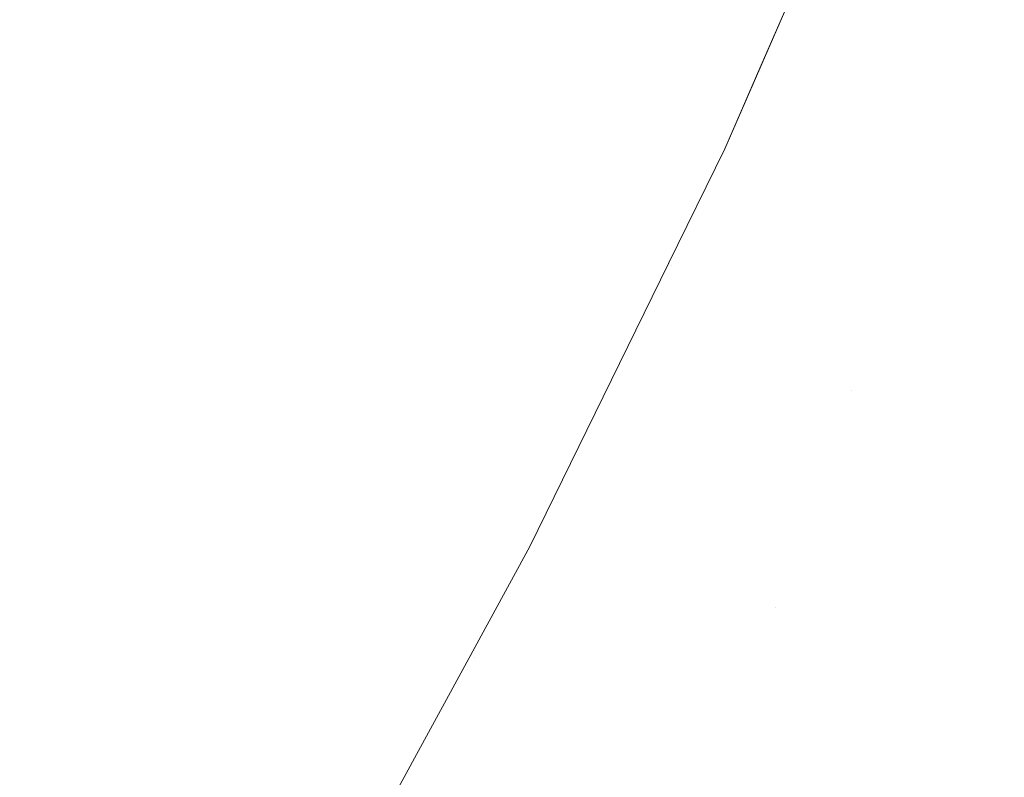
# Model space of a CAD drawing. Header units: centimetres. Extents: x -21.6 to 22.7, y 4.2 to 6.
# Tile 210 of 256: x 7.8003 to 7.8207, y 4.5898 to 4.6055. Entities that reach past the tile are written whole.
import ezdxf

# ---------------------------------------------------------------- set-up
doc = ezdxf.new("R2010")
doc.units = ezdxf.units.CM
doc.header["$LTSCALE"] = 2.54
doc.layers.add('Lucido design-1', color=7, linetype='Continuous')

# ---------------------------------------------------------------- blocks, each defined once
blk = doc.blocks.new('Gruppo-3-1')
at = {"color": 7, "linetype": 'Continuous', "lineweight": 9}
blk.add_3dface([(-21.503423, 5.900212, -2276.22217), (-21.503423, 4.300212, -2276.22217), (22.630348, 4.300212, -2276.22217), (22.630348, 5.900212, -2276.22217)], dxfattribs=at)
for points, invisible_edges in [([(22.630348, 5.900212, -2277.02217), (22.630348, 4.300212, -2277.02217), (7.686575, 4.400896, -2277.02217), (7.695257, 4.401786, -2277.02217)], 10), ([(22.630348, 5.900212, -2277.02217), (7.695257, 4.401786, -2277.02217), (7.700788, 4.402588, -2277.02217)], 9), ([(7.700788, 4.402588, -2277.02217), (7.70392, 4.403043, -2277.02217), (22.630348, 5.900212, -2277.02217)], 10), ([(22.630348, 5.900212, -2277.02217), (7.70392, 4.403043, -2277.02217), (7.712563, 4.404668, -2277.02217)], 9), ([(22.630348, 5.900212, -2277.02217), (7.712563, 4.404668, -2277.02217), (7.721183, 4.406664, -2277.02217)], 9), ([(22.630348, 5.900212, -2277.02217), (7.721183, 4.406664, -2277.02217), (7.729779, 4.409037, -2277.02217)], 9), ([(22.630348, 5.900212, -2277.02217), (7.729779, 4.409037, -2277.02217), (7.738348, 4.411789, -2277.02217)], 9), ([(22.630348, 5.900212, -2277.02217), (7.738348, 4.411789, -2277.02217), (7.746887, 4.414929, -2277.02217)], 9), ([(22.630348, 5.900212, -2277.02217), (7.746887, 4.414929, -2277.02217), (7.755389, 4.418463, -2277.02217)], 9), ([(22.630348, 5.900212, -2277.02217), (7.755389, 4.418463, -2277.02217), (7.760056, 4.420633, -2277.02217)], 9), ([(7.760056, 4.420633, -2277.02217), (7.763851, 4.422398, -2277.02217), (22.630348, 5.900212, -2277.02217)], 10), ([(22.630348, 5.900212, -2277.02217), (7.763851, 4.422398, -2277.02217), (7.772266, 4.426742, -2277.02217)], 9), ([(22.630348, 5.900212, -2277.02217), (7.772266, 4.426742, -2277.02217), (7.780626, 4.431505, -2277.02217)], 9), ([(22.630348, 5.900212, -2277.02217), (7.780626, 4.431505, -2277.02217), (7.788922, 4.436696, -2277.02217)], 9), ([(22.630348, 5.900212, -2277.02217), (7.788922, 4.436696, -2277.02217), (7.797144, 4.442325, -2277.02217)], 9), ([(22.630348, 5.900212, -2277.02217), (7.797144, 4.442325, -2277.02217), (7.80528, 4.4484, -2277.02217)], 9), ([(22.630348, 5.900212, -2277.02217), (7.80528, 4.4484, -2277.02217), (7.811701, 4.453619, -2277.02217)], 9), ([(7.811701, 4.453619, -2277.02217), (7.813317, 4.454932, -2277.02217), (22.630348, 5.900212, -2277.02217)], 10), ([(22.630348, 5.900212, -2277.02217), (7.813317, 4.454932, -2277.02217), (7.821238, 4.46193, -2277.02217)], 9), ([(7.805756, 4.605988, -2276.676241), (7.807541, 4.60982, -2276.676241), (7.808366, 4.609279, -2276.678496), (7.80657, 4.605424, -2276.678496)], 15), ([(7.815908, 4.609502, -2276.701649), (7.816247, 4.609291, -2276.703974), (7.814475, 4.605271, -2276.703974), (7.81414, 4.605491, -2276.701649)], 15), ([(7.802062, 4.608547, -2276.667449), (7.800229, 4.604819, -2276.667449), (7.799213, 4.605562, -2276.665321), (7.801031, 4.609261, -2276.665321)], 15), ([(7.80657, 4.605424, -2276.678496), (7.808366, 4.609279, -2276.678496), (7.809146, 4.608767, -2276.680769), (7.80734, 4.604891, -2276.680769)], 15), ([(7.814767, 4.605079, -2276.706291), (7.814475, 4.605271, -2276.703974), (7.816247, 4.609291, -2276.703974), (7.816543, 4.609108, -2276.706291)], 15), ([(7.816543, 4.609108, -2276.706291), (7.816797, 4.60895, -2276.7086), (7.815018, 4.604915, -2276.7086), (7.814767, 4.605079, -2276.706291)], 15), ([(7.815228, 4.604777, -2276.710899), (7.815018, 4.604915, -2276.7086), (7.816797, 4.60895, -2276.7086), (7.81701, 4.608818, -2276.710899)], 15), ([(7.80734, 4.604891, -2276.680769), (7.809146, 4.608767, -2276.680769), (7.80988, 4.608285, -2276.683058), (7.808065, 4.604388, -2276.683058)], 15), ([(7.81701, 4.608818, -2276.710899), (7.817182, 4.608711, -2276.713185), (7.815398, 4.604666, -2276.713185), (7.815228, 4.604777, -2276.710899)], 15), ([(7.815529, 4.60458, -2276.715456), (7.815398, 4.604666, -2276.713185), (7.817182, 4.608711, -2276.713185), (7.817314, 4.608629, -2276.715456)], 15), ([(7.817314, 4.608629, -2276.715456), (7.817407, 4.608572, -2276.717712), (7.815621, 4.60452, -2276.717712), (7.815529, 4.60458, -2276.715456)], 15), ([(7.80305, 4.607862, -2276.669608), (7.801203, 4.604107, -2276.669608), (7.800229, 4.604819, -2276.667449), (7.802062, 4.608547, -2276.667449)], 15), ([(7.817518, 4.608503, -2276.925344), (7.81573, 4.604448, -2276.925344), (7.814933, 4.602813, -2276.92217), (7.817439, 4.608544, -2276.92217)], 11), ([(7.817439, 4.608544, -2276.92217), (7.814933, 4.602813, -2276.92217), (7.815664, 4.604485, -2276.72217), (7.817439, 4.608544, -2276.72217)], 10), ([(7.815675, 4.604484, -2276.71995), (7.815621, 4.60452, -2276.717712), (7.817407, 4.608572, -2276.717712)], 11), ([(7.817439, 4.608544, -2276.72217), (7.815664, 4.604485, -2276.72217), (7.815675, 4.604484, -2276.71995)], 10), ([(7.817407, 4.608572, -2276.717712), (7.817439, 4.608544, -2276.72217), (7.815675, 4.604484, -2276.71995)], 11), ([(7.817634, 4.608431, -2276.928615), (7.815845, 4.604372, -2276.928615), (7.81573, 4.604448, -2276.925344), (7.817518, 4.608503, -2276.925344)], 15), ([(7.817837, 4.608305, -2276.931982), (7.816045, 4.604241, -2276.931982), (7.815845, 4.604372, -2276.928615), (7.817634, 4.608431, -2276.928615)], 15), ([(7.808065, 4.604388, -2276.683058), (7.80988, 4.608285, -2276.683058), (7.81057, 4.607833, -2276.68536), (7.808746, 4.603917, -2276.68536)], 15), ([(7.818134, 4.60812, -2276.935444), (7.816339, 4.604048, -2276.935444), (7.816045, 4.604241, -2276.931982), (7.817837, 4.608305, -2276.931982)], 15), ([(7.818534, 4.607872, -2276.938998), (7.816734, 4.603789, -2276.938998), (7.816339, 4.604048, -2276.935444), (7.818134, 4.60812, -2276.935444)], 15), ([(7.803996, 4.607207, -2276.671794), (7.802136, 4.603425, -2276.671794), (7.801203, 4.604107, -2276.669608), (7.80305, 4.607862, -2276.669608)], 15), ([(7.808746, 4.603917, -2276.68536), (7.81057, 4.607833, -2276.68536), (7.811214, 4.60741, -2276.687674), (7.809381, 4.603476, -2276.687674)], 15), ([(7.819045, 4.607555, -2276.942641), (7.817238, 4.603458, -2276.942641), (7.816734, 4.603789, -2276.938998), (7.818534, 4.607872, -2276.938998)], 15), ([(7.809381, 4.603476, -2276.687674), (7.811214, 4.60741, -2276.687674), (7.811813, 4.607017, -2276.689995), (7.809973, 4.603067, -2276.689995)], 15), ([(7.819675, 4.607164, -2276.946366), (7.817862, 4.603049, -2276.946366), (7.817238, 4.603458, -2276.942641), (7.819045, 4.607555, -2276.942641)], 15), ([(7.804898, 4.606582, -2276.674006), (7.803025, 4.602775, -2276.674006), (7.802136, 4.603425, -2276.671794), (7.803996, 4.607207, -2276.671794)], 15), ([(7.81052, 4.602688, -2276.692323), (7.809973, 4.603067, -2276.689995), (7.811813, 4.607017, -2276.689995), (7.812367, 4.606654, -2276.692323)], 15), ([(7.820435, 4.606692, -2276.95017), (7.818612, 4.602557, -2276.95017), (7.817862, 4.603049, -2276.946366), (7.819675, 4.607164, -2276.946366)], 15), ([(7.812367, 4.606654, -2276.692323), (7.812876, 4.60632, -2276.694654), (7.811022, 4.602339, -2276.694654), (7.81052, 4.602688, -2276.692323)], 15), ([(7.821333, 4.606135, -2276.954044), (7.819499, 4.601975, -2276.954044), (7.818612, 4.602557, -2276.95017), (7.820435, 4.606692, -2276.95017)], 15), ([(7.805756, 4.605988, -2276.676241), (7.803872, 4.602156, -2276.676241), (7.803025, 4.602775, -2276.674006), (7.804898, 4.606582, -2276.674006)], 15), ([(7.811481, 4.602021, -2276.696987), (7.811022, 4.602339, -2276.694654), (7.812876, 4.60632, -2276.694654), (7.813341, 4.606015, -2276.696987)], 15), ([(7.80657, 4.605424, -2276.678496), (7.804675, 4.601569, -2276.678496), (7.803872, 4.602156, -2276.676241), (7.805756, 4.605988, -2276.676241)], 15), ([(7.813341, 4.606015, -2276.696987), (7.813762, 4.605738, -2276.699319), (7.811897, 4.601733, -2276.699319), (7.811481, 4.602021, -2276.696987)], 15), ([(7.822379, 4.605486, -2276.957979), (7.820532, 4.601298, -2276.957979), (7.819499, 4.601975, -2276.954044), (7.821333, 4.606135, -2276.954044)], 15), ([(7.81227, 4.601475, -2276.701649), (7.811897, 4.601733, -2276.699319), (7.813762, 4.605738, -2276.699319), (7.81414, 4.605491, -2276.701649)], 15), ([(7.80734, 4.604891, -2276.680769), (7.805434, 4.601014, -2276.680769), (7.804675, 4.601569, -2276.678496), (7.80657, 4.605424, -2276.678496)], 15), ([(7.81414, 4.605491, -2276.701649), (7.814475, 4.605271, -2276.703974), (7.8126, 4.601246, -2276.703974), (7.81227, 4.601475, -2276.701649)], 15), ([(7.821106, 4.600921, -2276.959966), (7.820532, 4.601298, -2276.957979), (7.822379, 4.605486, -2276.957979), (7.82296, 4.605125, -2276.959966)], 15), ([(7.812889, 4.601046, -2276.706291), (7.8126, 4.601246, -2276.703974), (7.814475, 4.605271, -2276.703974), (7.814767, 4.605079, -2276.706291)], 15), ([(7.814767, 4.605079, -2276.706291), (7.815018, 4.604915, -2276.7086), (7.813136, 4.600875, -2276.7086), (7.812889, 4.601046, -2276.706291)], 15), ([(7.798297, 4.601095, -2276.667449), (7.800229, 4.604819, -2276.667449), (7.801203, 4.604107, -2276.669608), (7.799257, 4.600355, -2276.669608)], 15), ([(7.808065, 4.604388, -2276.683058), (7.806149, 4.600491, -2276.683058), (7.805434, 4.601014, -2276.680769), (7.80734, 4.604891, -2276.680769)], 15), ([(7.813344, 4.600731, -2276.710899), (7.813136, 4.600875, -2276.7086), (7.815018, 4.604915, -2276.7086), (7.815228, 4.604777, -2276.710899)], 15), ([(7.815228, 4.604777, -2276.710899), (7.815398, 4.604666, -2276.713185), (7.813511, 4.600615, -2276.713185), (7.813344, 4.600731, -2276.710899)], 15), ([(7.81364, 4.600526, -2276.715456), (7.813511, 4.600615, -2276.713185), (7.815398, 4.604666, -2276.713185), (7.815529, 4.60458, -2276.715456)], 15), ([(7.815529, 4.60458, -2276.715456), (7.815621, 4.60452, -2276.717712), (7.813731, 4.600463, -2276.717712), (7.81364, 4.600526, -2276.715456)], 15), ([(7.808746, 4.603917, -2276.68536), (7.80682, 4.6, -2276.68536), (7.806149, 4.600491, -2276.683058), (7.808065, 4.604388, -2276.683058)], 15), ([(7.813785, 4.600426, -2276.71995), (7.813731, 4.600463, -2276.717712), (7.815621, 4.60452, -2276.717712), (7.815675, 4.604484, -2276.71995)], 15), ([(7.813785, 4.600426, -2276.71995), (7.815675, 4.604484, -2276.71995), (7.814933, 4.602813, -2276.72217)], 11), ([(7.813839, 4.600388, -2276.925344), (7.81573, 4.604448, -2276.925344), (7.815845, 4.604372, -2276.928615), (7.813952, 4.60031, -2276.928615)], 15), ([(7.814933, 4.602813, -2276.92217), (7.81573, 4.604448, -2276.925344), (7.813839, 4.600388, -2276.925344)], 11), ([(7.813952, 4.60031, -2276.928615), (7.815845, 4.604372, -2276.928615), (7.816045, 4.604241, -2276.931982), (7.81415, 4.600172, -2276.931982)], 15), ([(7.814933, 4.602813, -2276.92217), (7.814933, 4.602813, -2276.72217), (7.815664, 4.604485, -2276.72217)], 9), ([(7.815675, 4.604484, -2276.71995), (7.815664, 4.604485, -2276.72217), (7.814933, 4.602813, -2276.72217)], 9), ([(7.81415, 4.600172, -2276.931982), (7.816045, 4.604241, -2276.931982), (7.816339, 4.604048, -2276.935444), (7.81444, 4.599972, -2276.935444)], 15), ([(7.799257, 4.600355, -2276.669608), (7.801203, 4.604107, -2276.669608), (7.802136, 4.603425, -2276.671794), (7.800176, 4.599646, -2276.671794)], 15), ([(7.81444, 4.599972, -2276.935444), (7.816339, 4.604048, -2276.935444), (7.816734, 4.603789, -2276.938998), (7.81483, 4.599702, -2276.938998)], 15), ([(7.809381, 4.603476, -2276.687674), (7.807447, 4.599542, -2276.687674), (7.80682, 4.6, -2276.68536), (7.808746, 4.603917, -2276.68536)], 15), ([(7.81483, 4.599702, -2276.938998), (7.816734, 4.603789, -2276.938998), (7.817238, 4.603458, -2276.942641), (7.815328, 4.599357, -2276.942641)], 15), ([(7.800176, 4.599646, -2276.671794), (7.802136, 4.603425, -2276.671794), (7.803025, 4.602775, -2276.674006), (7.801052, 4.598971, -2276.674006)], 15), ([(7.809973, 4.603067, -2276.689995), (7.80803, 4.599116, -2276.689995), (7.807447, 4.599542, -2276.687674), (7.809381, 4.603476, -2276.687674)], 15), ([(7.815328, 4.599357, -2276.942641), (7.817238, 4.603458, -2276.942641), (7.817862, 4.603049, -2276.946366), (7.815943, 4.598931, -2276.946366)], 15), ([(7.808569, 4.598721, -2276.692323), (7.80803, 4.599116, -2276.689995), (7.809973, 4.603067, -2276.689995), (7.81052, 4.602688, -2276.692323)], 15), ([(7.815943, 4.598931, -2276.946366), (7.817862, 4.603049, -2276.946366), (7.818612, 4.602557, -2276.95017), (7.816684, 4.598417, -2276.95017)], 15), ([(7.801052, 4.598971, -2276.674006), (7.803025, 4.602775, -2276.674006), (7.803872, 4.602156, -2276.676241), (7.801886, 4.598328, -2276.676241)], 15), ([(7.813839, 4.600388, -2276.925344), (7.813766, 4.600431, -2276.92217), (7.814933, 4.602813, -2276.92217)], 9), ([(7.813766, 4.600431, -2276.72217), (7.814933, 4.602813, -2276.72217), (7.814933, 4.602813, -2276.92217), (7.813766, 4.600431, -2276.92217)], 10), ([(7.814933, 4.602813, -2276.72217), (7.813766, 4.600431, -2276.72217), (7.813785, 4.600426, -2276.71995)], 10), ([(7.81052, 4.602688, -2276.692323), (7.811022, 4.602339, -2276.694654), (7.809065, 4.598359, -2276.694654), (7.808569, 4.598721, -2276.692323)], 15), ([(7.816684, 4.598417, -2276.95017), (7.818612, 4.602557, -2276.95017), (7.819499, 4.601975, -2276.954044), (7.817559, 4.597811, -2276.954044)], 15), ([(7.809518, 4.598028, -2276.696987), (7.809065, 4.598359, -2276.694654), (7.811022, 4.602339, -2276.694654), (7.811481, 4.602021, -2276.696987)], 15), ([(7.801886, 4.598328, -2276.676241), (7.803872, 4.602156, -2276.676241), (7.804675, 4.601569, -2276.678496), (7.802677, 4.597718, -2276.678496)], 15), ([(7.811481, 4.602021, -2276.696987), (7.811897, 4.601733, -2276.699319), (7.809928, 4.597728, -2276.699319), (7.809518, 4.598028, -2276.696987)], 15), ([(7.817559, 4.597811, -2276.954044), (7.819499, 4.601975, -2276.954044), (7.820532, 4.601298, -2276.957979), (7.818579, 4.597104, -2276.957979)], 15), ([(7.810295, 4.59746, -2276.701649), (7.809928, 4.597728, -2276.699319), (7.811897, 4.601733, -2276.699319), (7.81227, 4.601475, -2276.701649)], 15), ([(7.802677, 4.597718, -2276.678496), (7.804675, 4.601569, -2276.678496), (7.805434, 4.601014, -2276.680769), (7.803425, 4.597141, -2276.680769)], 15), ([(7.81227, 4.601475, -2276.701649), (7.8126, 4.601246, -2276.703974), (7.810621, 4.597221, -2276.703974), (7.810295, 4.59746, -2276.701649)], 15), ([(7.819146, 4.596712, -2276.959966), (7.818579, 4.597104, -2276.957979), (7.820532, 4.601298, -2276.957979), (7.821106, 4.600921, -2276.959966)], 15), ([(7.810906, 4.597013, -2276.706291), (7.810621, 4.597221, -2276.703974), (7.8126, 4.601246, -2276.703974), (7.812889, 4.601046, -2276.706291)], 15), ([(7.803425, 4.597141, -2276.680769), (7.805434, 4.601014, -2276.680769), (7.806149, 4.600491, -2276.683058), (7.804129, 4.596598, -2276.683058)], 15), ([(7.812889, 4.601046, -2276.706291), (7.813136, 4.600875, -2276.7086), (7.81115, 4.596835, -2276.7086), (7.810906, 4.597013, -2276.706291)], 15), ([(7.811354, 4.596685, -2276.710899), (7.81115, 4.596835, -2276.7086), (7.813136, 4.600875, -2276.7086), (7.813344, 4.600731, -2276.710899)], 15), ([(7.821106, 4.600921, -2276.959966), (7.82172, 4.600518, -2276.961965), (7.819752, 4.596292, -2276.961965), (7.819146, 4.596712, -2276.959966)], 15), ([(7.813344, 4.600731, -2276.710899), (7.813511, 4.600615, -2276.713185), (7.81152, 4.596564, -2276.713185), (7.811354, 4.596685, -2276.710899)], 15), ([(7.804129, 4.596598, -2276.683058), (7.806149, 4.600491, -2276.683058), (7.80682, 4.6, -2276.68536), (7.80479, 4.596088, -2276.68536)], 15), ([(7.811647, 4.596472, -2276.715456), (7.81152, 4.596564, -2276.713185), (7.813511, 4.600615, -2276.713185), (7.81364, 4.600526, -2276.715456)], 15), ([(7.81364, 4.600526, -2276.715456), (7.813731, 4.600463, -2276.717712), (7.811736, 4.596406, -2276.717712), (7.811647, 4.596472, -2276.715456)], 15), ([(7.820398, 4.595844, -2276.963974), (7.819752, 4.596292, -2276.961965), (7.82172, 4.600518, -2276.961965), (7.822375, 4.600088, -2276.963974)], 15), ([(7.813839, 4.600388, -2276.925344), (7.811843, 4.596328, -2276.925344), (7.810893, 4.594566, -2276.92217), (7.813766, 4.600431, -2276.92217)], 11), ([(7.813766, 4.600431, -2276.92217), (7.810893, 4.594566, -2276.92217), (7.810893, 4.594566, -2276.72217), (7.813766, 4.600431, -2276.72217)], 10), ([(7.813785, 4.600426, -2276.71995), (7.813766, 4.600431, -2276.72217), (7.810893, 4.594566, -2276.72217), (7.811789, 4.596367, -2276.71995)], 13), ([(7.811789, 4.596367, -2276.71995), (7.811736, 4.596406, -2276.717712), (7.813731, 4.600463, -2276.717712), (7.813785, 4.600426, -2276.71995)], 15), ([(7.813952, 4.60031, -2276.928615), (7.811955, 4.596246, -2276.928615), (7.811843, 4.596328, -2276.925344), (7.813839, 4.600388, -2276.925344)], 15), ([(7.81415, 4.600172, -2276.931982), (7.81215, 4.596104, -2276.931982), (7.811955, 4.596246, -2276.928615), (7.813952, 4.60031, -2276.928615)], 15), ([(7.81444, 4.599972, -2276.935444), (7.812435, 4.595895, -2276.935444), (7.81215, 4.596104, -2276.931982), (7.81415, 4.600172, -2276.931982)], 15), ([(7.822375, 4.600088, -2276.963974), (7.823072, 4.599631, -2276.96599), (7.821086, 4.595367, -2276.96599), (7.820398, 4.595844, -2276.963974)], 15), ([(7.80479, 4.596088, -2276.68536), (7.80682, 4.6, -2276.68536), (7.807447, 4.599542, -2276.687674), (7.805408, 4.595612, -2276.687674)], 15), ([(7.81483, 4.599702, -2276.938998), (7.81282, 4.595614, -2276.938998), (7.812435, 4.595895, -2276.935444), (7.81444, 4.599972, -2276.935444)], 15), ([(7.815328, 4.599357, -2276.942641), (7.813311, 4.595255, -2276.942641), (7.81282, 4.595614, -2276.938998), (7.81483, 4.599702, -2276.938998)], 15), ([(7.801052, 4.598971, -2276.674006), (7.798976, 4.595175, -2276.674006), (7.798114, 4.595877, -2276.671794), (7.800176, 4.599646, -2276.671794)], 15), ([(7.805408, 4.595612, -2276.687674), (7.807447, 4.599542, -2276.687674), (7.80803, 4.599116, -2276.689995), (7.805983, 4.595169, -2276.689995)], 15), ([(7.815943, 4.598931, -2276.946366), (7.813918, 4.594811, -2276.946366), (7.813311, 4.595255, -2276.942641), (7.815328, 4.599357, -2276.942641)], 15), ([(7.806514, 4.594759, -2276.692323), (7.805983, 4.595169, -2276.689995), (7.80803, 4.599116, -2276.689995), (7.808569, 4.598721, -2276.692323)], 15), ([(7.801886, 4.598328, -2276.676241), (7.799797, 4.594508, -2276.676241), (7.798976, 4.595175, -2276.674006), (7.801052, 4.598971, -2276.674006)], 15), ([(7.816684, 4.598417, -2276.95017), (7.814648, 4.594277, -2276.95017), (7.813918, 4.594811, -2276.946366), (7.815943, 4.598931, -2276.946366)], 15), ([(7.808569, 4.598721, -2276.692323), (7.809065, 4.598359, -2276.694654), (7.807002, 4.594383, -2276.694654), (7.806514, 4.594759, -2276.692323)], 15), ([(7.802677, 4.597718, -2276.678496), (7.800576, 4.593876, -2276.678496), (7.799797, 4.594508, -2276.676241), (7.801886, 4.598328, -2276.676241)], 15), ([(7.807448, 4.594039, -2276.696987), (7.807002, 4.594383, -2276.694654), (7.809065, 4.598359, -2276.694654), (7.809518, 4.598028, -2276.696987)], 15), ([(7.817559, 4.597811, -2276.954044), (7.815512, 4.593646, -2276.954044), (7.814648, 4.594277, -2276.95017), (7.816684, 4.598417, -2276.95017)], 15), ([(7.809518, 4.598028, -2276.696987), (7.809928, 4.597728, -2276.699319), (7.807852, 4.593727, -2276.699319), (7.807448, 4.594039, -2276.696987)], 15), ([(7.803425, 4.597141, -2276.680769), (7.801312, 4.593277, -2276.680769), (7.800576, 4.593876, -2276.678496), (7.802677, 4.597718, -2276.678496)], 15), ([(7.808214, 4.593448, -2276.701649), (7.807852, 4.593727, -2276.699319), (7.809928, 4.597728, -2276.699319), (7.810295, 4.59746, -2276.701649)], 15), ([(7.815996, 4.593292, -2276.956004), (7.815512, 4.593646, -2276.954044), (7.817559, 4.597811, -2276.954044)], 11), ([(7.817559, 4.597811, -2276.954044), (7.818579, 4.597104, -2276.957979), (7.815996, 4.593292, -2276.956004)], 11), ([(7.810295, 4.59746, -2276.701649), (7.810621, 4.597221, -2276.703974), (7.808535, 4.593201, -2276.703974), (7.808214, 4.593448, -2276.701649)], 15), ([(7.808816, 4.592984, -2276.706291), (7.808535, 4.593201, -2276.703974), (7.810621, 4.597221, -2276.703974), (7.810906, 4.597013, -2276.706291)], 15), ([(7.804129, 4.596598, -2276.683058), (7.802005, 4.592714, -2276.683058), (7.801312, 4.593277, -2276.680769), (7.803425, 4.597141, -2276.680769)], 15), ([(7.810906, 4.597013, -2276.706291), (7.81115, 4.596835, -2276.7086), (7.809056, 4.592799, -2276.7086), (7.808816, 4.592984, -2276.706291)], 15), ([(7.818579, 4.597104, -2276.957979), (7.816517, 4.592911, -2276.957979), (7.815996, 4.593292, -2276.956004)], 11), ([(7.817076, 4.592502, -2276.959966), (7.816517, 4.592911, -2276.957979), (7.818579, 4.597104, -2276.957979), (7.819146, 4.596712, -2276.959966)], 15), ([(7.809258, 4.592644, -2276.710899), (7.809056, 4.592799, -2276.7086), (7.81115, 4.596835, -2276.7086), (7.811354, 4.596685, -2276.710899)], 15), ([(7.80479, 4.596088, -2276.68536), (7.802656, 4.592185, -2276.68536), (7.802005, 4.592714, -2276.683058), (7.804129, 4.596598, -2276.683058)], 15), ([(7.811354, 4.596685, -2276.710899), (7.81152, 4.596564, -2276.713185), (7.809421, 4.592518, -2276.713185), (7.809258, 4.592644, -2276.710899)], 15), ([(7.819146, 4.596712, -2276.959966), (7.819752, 4.596292, -2276.961965), (7.817674, 4.592065, -2276.961965), (7.817076, 4.592502, -2276.959966)], 15), ([(7.809546, 4.592422, -2276.715456), (7.809421, 4.592518, -2276.713185), (7.81152, 4.596564, -2276.713185), (7.811647, 4.596472, -2276.715456)], 15), ([(7.811647, 4.596472, -2276.715456), (7.811736, 4.596406, -2276.717712), (7.809634, 4.592354, -2276.717712), (7.809546, 4.592422, -2276.715456)], 15), ([(7.809686, 4.592313, -2276.71995), (7.809634, 4.592354, -2276.717712), (7.811736, 4.596406, -2276.717712), (7.811789, 4.596367, -2276.71995)], 15), ([(7.809686, 4.592313, -2276.71995), (7.811789, 4.596367, -2276.71995), (7.810893, 4.594566, -2276.72217)], 11), ([(7.809739, 4.592273, -2276.925344), (7.811843, 4.596328, -2276.925344), (7.811955, 4.596246, -2276.928615), (7.809849, 4.592188, -2276.928615)], 15), ([(7.810893, 4.594566, -2276.92217), (7.811843, 4.596328, -2276.925344), (7.809739, 4.592273, -2276.925344)], 11), ([(7.809849, 4.592188, -2276.928615), (7.811955, 4.596246, -2276.928615), (7.81215, 4.596104, -2276.931982), (7.810041, 4.59204, -2276.931982)], 15), ([(7.818311, 4.591599, -2276.963974), (7.817674, 4.592065, -2276.961965), (7.819752, 4.596292, -2276.961965), (7.820398, 4.595844, -2276.963974)], 15), ([(7.805408, 4.595612, -2276.687674), (7.803264, 4.591691, -2276.687674), (7.802656, 4.592185, -2276.68536), (7.80479, 4.596088, -2276.68536)], 15), ([(7.810041, 4.59204, -2276.931982), (7.81215, 4.596104, -2276.931982), (7.812435, 4.595895, -2276.935444), (7.810323, 4.591822, -2276.935444)], 15), ([(7.810323, 4.591822, -2276.935444), (7.812435, 4.595895, -2276.935444), (7.81282, 4.595614, -2276.938998), (7.810702, 4.59153, -2276.938998)], 15), ([(7.820398, 4.595844, -2276.963974), (7.821086, 4.595367, -2276.96599), (7.81899, 4.591103, -2276.96599), (7.818311, 4.591599, -2276.963974)], 15), ([(7.805983, 4.595169, -2276.689995), (7.803829, 4.591231, -2276.689995), (7.803264, 4.591691, -2276.687674), (7.805408, 4.595612, -2276.687674)], 15), ([(7.810702, 4.59153, -2276.938998), (7.81282, 4.595614, -2276.938998), (7.813311, 4.595255, -2276.942641), (7.811186, 4.591157, -2276.942641)], 15), ([(7.81971, 4.590576, -2276.968013), (7.81899, 4.591103, -2276.96599), (7.821086, 4.595367, -2276.96599), (7.821817, 4.594861, -2276.968013)], 15), ([(7.804352, 4.590806, -2276.692323), (7.803829, 4.591231, -2276.689995), (7.805983, 4.595169, -2276.689995), (7.806514, 4.594759, -2276.692323)], 15), ([(7.811186, 4.591157, -2276.942641), (7.813311, 4.595255, -2276.942641), (7.813918, 4.594811, -2276.946366), (7.811783, 4.590697, -2276.946366)], 15), ([(7.806514, 4.594759, -2276.692323), (7.807002, 4.594383, -2276.694654), (7.804833, 4.590415, -2276.694654), (7.804352, 4.590806, -2276.692323)], 15), ([(7.811783, 4.590697, -2276.946366), (7.813918, 4.594811, -2276.946366), (7.814648, 4.594277, -2276.95017), (7.812503, 4.590142, -2276.95017)], 15), ([(7.821817, 4.594861, -2276.968013), (7.822592, 4.594324, -2276.97004), (7.820474, 4.590018, -2276.97004), (7.81971, 4.590576, -2276.968013)], 15), ([(7.809739, 4.592273, -2276.925344), (7.809669, 4.592319, -2276.92217), (7.810893, 4.594566, -2276.92217)], 9), ([(7.809669, 4.592319, -2276.72217), (7.810893, 4.594566, -2276.72217), (7.810893, 4.594566, -2276.92217), (7.809669, 4.592319, -2276.92217)], 10), ([(7.810893, 4.594566, -2276.72217), (7.809669, 4.592319, -2276.72217), (7.809686, 4.592313, -2276.71995)], 10), ([(7.797603, 4.590702, -2276.676241), (7.799797, 4.594508, -2276.676241), (7.800576, 4.593876, -2276.678496), (7.798368, 4.590047, -2276.678496)], 15), ([(7.805272, 4.590059, -2276.696987), (7.804833, 4.590415, -2276.694654), (7.807002, 4.594383, -2276.694654), (7.807448, 4.594039, -2276.696987)], 15), ([(7.812503, 4.590142, -2276.95017), (7.814648, 4.594277, -2276.95017), (7.815512, 4.593646, -2276.954044), (7.813354, 4.589486, -2276.954044)], 15), ([(7.821282, 4.589427, -2276.972069), (7.820474, 4.590018, -2276.97004), (7.822592, 4.594324, -2276.97004), (7.823411, 4.593757, -2276.972069)], 15), ([(7.807448, 4.594039, -2276.696987), (7.807852, 4.593727, -2276.699319), (7.805669, 4.589736, -2276.699319), (7.805272, 4.590059, -2276.696987)], 15), ([(7.798368, 4.590047, -2276.678496), (7.800576, 4.593876, -2276.678496), (7.801312, 4.593277, -2276.680769), (7.799092, 4.589427, -2276.680769)], 15), ([(7.806025, 4.589446, -2276.701649), (7.805669, 4.589736, -2276.699319), (7.807852, 4.593727, -2276.699319), (7.808214, 4.593448, -2276.701649)], 15), ([(7.813831, 4.589118, -2276.956004), (7.813354, 4.589486, -2276.954044), (7.815512, 4.593646, -2276.954044), (7.815996, 4.593292, -2276.956004)], 15), ([(7.808214, 4.593448, -2276.701649), (7.808535, 4.593201, -2276.703974), (7.806341, 4.589189, -2276.703974), (7.806025, 4.589446, -2276.701649)], 15), ([(7.799092, 4.589427, -2276.680769), (7.801312, 4.593277, -2276.680769), (7.802005, 4.592714, -2276.683058), (7.799774, 4.588843, -2276.683058)], 15), ([(7.806617, 4.588965, -2276.706291), (7.806341, 4.589189, -2276.703974), (7.808535, 4.593201, -2276.703974), (7.808816, 4.592984, -2276.706291)], 15), ([(7.815996, 4.593292, -2276.956004), (7.816517, 4.592911, -2276.957979), (7.814344, 4.588722, -2276.957979), (7.813831, 4.589118, -2276.956004)], 15), ([(7.808816, 4.592984, -2276.706291), (7.809056, 4.592799, -2276.7086), (7.806854, 4.588772, -2276.7086), (7.806617, 4.588965, -2276.706291)], 15), ([(7.799774, 4.588843, -2276.683058), (7.802005, 4.592714, -2276.683058), (7.802656, 4.592185, -2276.68536), (7.800413, 4.588295, -2276.68536)], 15), ([(7.807052, 4.588611, -2276.710899), (7.806854, 4.588772, -2276.7086), (7.809056, 4.592799, -2276.7086), (7.809258, 4.592644, -2276.710899)], 15), ([(7.814895, 4.588298, -2276.959966), (7.814344, 4.588722, -2276.957979), (7.816517, 4.592911, -2276.957979), (7.817076, 4.592502, -2276.959966)], 15), ([(7.809258, 4.592644, -2276.710899), (7.809421, 4.592518, -2276.713185), (7.807213, 4.588481, -2276.713185), (7.807052, 4.588611, -2276.710899)], 15), ([(7.807336, 4.588381, -2276.715456), (7.807213, 4.588481, -2276.713185), (7.809421, 4.592518, -2276.713185), (7.809546, 4.592422, -2276.715456)], 15), ([(7.809739, 4.592273, -2276.925344), (7.807526, 4.588226, -2276.925344), (7.8066, 4.586684, -2276.92217), (7.809669, 4.592319, -2276.92217)], 11), ([(7.809669, 4.592319, -2276.92217), (7.8066, 4.586684, -2276.92217), (7.8066, 4.586684, -2276.72217), (7.809669, 4.592319, -2276.72217)], 10), ([(7.809686, 4.592313, -2276.71995), (7.809669, 4.592319, -2276.72217), (7.8066, 4.586684, -2276.72217), (7.807474, 4.588268, -2276.71995)], 13), ([(7.809546, 4.592422, -2276.715456), (7.809634, 4.592354, -2276.717712), (7.807423, 4.58831, -2276.717712), (7.807336, 4.588381, -2276.715456)], 15), ([(7.807474, 4.588268, -2276.71995), (7.807423, 4.58831, -2276.717712), (7.809634, 4.592354, -2276.717712), (7.809686, 4.592313, -2276.71995)], 15), ([(7.817076, 4.592502, -2276.959966), (7.817674, 4.592065, -2276.961965), (7.815483, 4.587844, -2276.961965), (7.814895, 4.588298, -2276.959966)], 15), ([(7.801011, 4.587783, -2276.687674), (7.800413, 4.588295, -2276.68536), (7.802656, 4.592185, -2276.68536), (7.803264, 4.591691, -2276.687674)], 15), ([(7.809849, 4.592188, -2276.928615), (7.807634, 4.588138, -2276.928615), (7.807526, 4.588226, -2276.925344), (7.809739, 4.592273, -2276.925344)], 15), ([(7.810041, 4.59204, -2276.931982), (7.807824, 4.587985, -2276.931982), (7.807634, 4.588138, -2276.928615), (7.809849, 4.592188, -2276.928615)], 15), ([(7.810323, 4.591822, -2276.935444), (7.808101, 4.587759, -2276.935444), (7.807824, 4.587985, -2276.931982), (7.810041, 4.59204, -2276.931982)], 15), ([(7.816112, 4.587359, -2276.963974), (7.815483, 4.587844, -2276.961965), (7.817674, 4.592065, -2276.961965), (7.818311, 4.591599, -2276.963974)], 15), ([(7.803264, 4.591691, -2276.687674), (7.803829, 4.591231, -2276.689995), (7.801567, 4.587307, -2276.689995), (7.801011, 4.587783, -2276.687674)], 15), ([(7.810702, 4.59153, -2276.938998), (7.808473, 4.587456, -2276.938998), (7.808101, 4.587759, -2276.935444), (7.810323, 4.591822, -2276.935444)], 15), ([(7.811186, 4.591157, -2276.942641), (7.80895, 4.587069, -2276.942641), (7.808473, 4.587456, -2276.938998), (7.810702, 4.59153, -2276.938998)], 15), ([(7.818311, 4.591599, -2276.963974), (7.81899, 4.591103, -2276.96599), (7.81678, 4.586844, -2276.96599), (7.816112, 4.587359, -2276.963974)], 15), ([(7.802081, 4.586867, -2276.692323), (7.801567, 4.587307, -2276.689995), (7.803829, 4.591231, -2276.689995), (7.804352, 4.590806, -2276.692323)], 15), ([(7.811783, 4.590697, -2276.946366), (7.809538, 4.586591, -2276.946366), (7.80895, 4.587069, -2276.942641), (7.811186, 4.591157, -2276.942641)], 15), ([(7.81749, 4.586296, -2276.968013), (7.81678, 4.586844, -2276.96599), (7.81899, 4.591103, -2276.96599), (7.81971, 4.590576, -2276.968013)], 15), ([(7.804352, 4.590806, -2276.692323), (7.804833, 4.590415, -2276.694654), (7.802554, 4.586462, -2276.694654), (7.802081, 4.586867, -2276.692323)], 15), ([(7.812503, 4.590142, -2276.95017), (7.810246, 4.586016, -2276.95017), (7.809538, 4.586591, -2276.946366), (7.811783, 4.590697, -2276.946366)], 15), ([(7.81971, 4.590576, -2276.968013), (7.820474, 4.590018, -2276.97004), (7.818243, 4.585716, -2276.97004), (7.81749, 4.586296, -2276.968013)], 15), ([(7.802985, 4.586093, -2276.696987), (7.802554, 4.586462, -2276.694654), (7.804833, 4.590415, -2276.694654), (7.805272, 4.590059, -2276.696987)], 15), ([(7.805272, 4.590059, -2276.696987), (7.805669, 4.589736, -2276.699319), (7.803376, 4.585758, -2276.699319), (7.802985, 4.586093, -2276.696987)], 15), ([(7.813354, 4.589486, -2276.954044), (7.811083, 4.585335, -2276.954044), (7.810246, 4.586016, -2276.95017), (7.812503, 4.590142, -2276.95017)], 15), ([(7.819038, 4.585103, -2276.972069), (7.818243, 4.585716, -2276.97004), (7.820474, 4.590018, -2276.97004), (7.821282, 4.589427, -2276.972069)], 15)]:
    blk.add_3dface(points, dxfattribs=dict(at, invisible_edges=invisible_edges))
blk = doc.blocks.new('Gruppo-4-1')
at = {"color": 7}
blk.add_blockref('Gruppo-3-1', (0, 0), dxfattribs=at)

msp = doc.modelspace()

# ---------------------------------------------------------------- block references
at = {"layer": 'Lucido design-1', "color": 7}
msp.add_blockref('Gruppo-4-1', (0, 0), dxfattribs=at)

doc.saveas('drawing.dxf')
